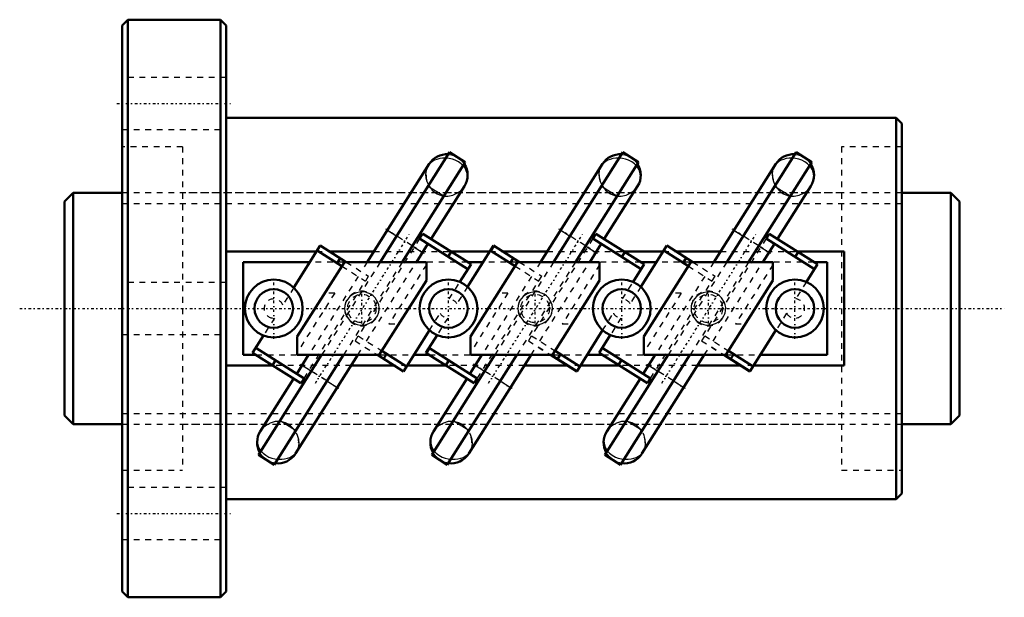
# Model space of a CAD drawing. Header units: millimetres. Extents: x -18 to 153, y -50 to 50.
import ezdxf

# ---------------------------------------------------------------- set-up
doc = ezdxf.new("R2010")
doc.units = ezdxf.units.MM
doc.linetypes.add('Center', pattern=[1.5, 0.45, -0.5, 0.05, -0.5])
doc.linetypes.add('Dashed', pattern=[2, 1, -1])
for name, color, linetype, lineweight in [('2d ConnectionPoints', 7, 'Continuous', 50), ('AM_0', 7, 'Continuous', 50), ('AM_4', 3, 'Continuous', 25), ('AM_5', 3, 'Continuous', 25), ('AM_7', 7, 'Center', 25), ('AM_9', 6, 'Dashed', 25)]:
    doc.layers.add(name, color=color, linetype=linetype, lineweight=lineweight)

# ---------------------------------------------------------------- blocks, each defined once
blk = doc.blocks.new('1_RR0100HBN4010_7_5N_0_in_HBN401075RRG2155LC00G200_0')
at = {"layer": 'AM_0'}
for p, q in [((1, 50), (0, 49)), ((1, 50), (1, -50)), ((17, 50), (1, 50)), ((18, 49), (17, 50)), ((17, 50), (17, -50)), ((0, 49), (0, -49)), ((18, 49), (18, -49)), ((134, 33), (18, 33)), ((134, 33), (134, -33)), ((135, 32), (134, 33)), ((135, 32), (135, -32)), ((56.7, 27.05), (44.68, 8.03)), ((59.4, 25.34), (56.7, 27.05)), ((86.7, 27.05), (74.68, 8.03)), ((89.4, 25.34), (86.7, 27.05)), ((116.7, 27.05), (104.68, 8.03)), ((119.4, 25.34), (116.7, 27.05)), ((53.17, 25.02), (42.44, 8.03)), ((59.4, 25.34), (48.47, 8.03)), ((83.17, 25.02), (72.44, 8.03)), ((89.4, 25.34), (78.47, 8.03)), ((113.17, 25.02), (102.44, 8.03)), ((119.4, 25.34), (108.47, 8.03)), ((53.48, 12.04), (59.25, 21.18)), ((83.48, 12.04), (89.25, 21.18)), ((113.48, 12.04), (119.25, 21.18)), ((52.04, 12.94), (51.51, 12.1)), ((51.51, 12.1), (59.88, 6.81)), ((52.04, 12.94), (60.41, 7.65)), ((82.04, 12.94), (81.51, 12.1)), ((81.51, 12.1), (89.88, 6.81)), ((82.04, 12.94), (90.41, 7.65)), ((112.04, 12.94), (111.51, 12.1)), ((111.51, 12.1), (119.88, 6.81)), ((112.04, 12.94), (120.41, 7.65)), ((34.3, 10.88), (29.71, 3.61)), ((34.3, 10.88), (38.81, 8.03)), ((50.95, 8.03), (52.94, 11.19)), ((64.3, 10.88), (59.8, 3.76)), ((63.84, 9.99), (64.38, 10.83)), ((64.3, 10.88), (68.81, 8.03)), ((80.95, 8.03), (82.94, 11.19)), ((94.3, 10.88), (89.8, 3.76)), ((94.3, 10.88), (98.81, 8.03)), ((110.95, 8.03), (112.94, 11.19)), ((18, 9.84), (33.64, 9.84)), ((33.77, 10.04), (38.04, 7.34)), ((35.96, 9.84), (43.57, 9.84)), ((37.2, 7.87), (37.73, 8.71)), ((56.98, 9.82), (56.44, 8.98)), ((56.96, 9.84), (63.64, 9.84)), ((63.84, 9.99), (68.04, 7.34)), ((65.96, 9.84), (73.57, 9.84)), ((67.2, 7.87), (67.73, 8.71)), ((87.06, 9.77), (86.52, 8.93)), ((86.96, 9.84), (93.64, 9.84)), ((93.77, 10.04), (98.04, 7.34)), ((95.96, 9.84), (103.57, 9.84)), ((97.12, 7.92), (97.65, 8.76)), ((117.06, 9.77), (116.52, 8.93)), ((116.96, 9.84), (125, 9.84)), ((125, -9.84), (125, 9.84)), ((32.5, 8.03), (20.94, 8.03)), ((20.94, 8.03), (20.94, -8.04)), ((30.32, -4.87), (38.48, 8.03)), ((52.68, 8.03), (38.48, 8.03)), ((52.68, 8.03), (52.68, 4.87)), ((60.41, 7.65), (58.48, 4.59)), ((62.5, 8.03), (59.81, 8.03)), ((60.32, -4.87), (68.48, 8.03)), ((82.68, 8.03), (68.48, 8.03)), ((82.68, 8.03), (82.68, 4.87)), ((90.41, 7.65), (88.48, 4.59)), ((92.5, 8.03), (89.81, 8.03)), ((90.32, -4.87), (98.48, 8.03)), ((112.68, 8.03), (98.48, 8.03)), ((112.68, 8.03), (112.68, 4.87)), ((120.41, 7.65), (118.48, 4.59)), ((122.06, 8.03), (119.81, 8.03)), ((122.06, -8.04), (122.06, 8.03)), ((52.68, 4.87), (44.52, -8.04)), ((82.68, 4.87), (74.52, -8.04)), ((112.68, 4.87), (104.52, -8.04)), ((24.47, -4.67), (22.59, -7.65)), ((30.32, -8.04), (30.32, -4.87)), ((53.2, -3.76), (48.7, -10.88)), ((54.52, -4.59), (52.59, -7.65)), ((60.32, -8.04), (60.32, -4.87)), ((83.2, -3.76), (78.7, -10.88)), ((84.52, -4.59), (82.59, -7.65)), ((90.32, -8.04), (90.32, -4.87)), ((113.2, -3.76), (108.7, -10.88)), ((23.12, -6.81), (31.49, -12.1)), ((83.12, -6.81), (91.49, -12.1)), ((20.94, -8.04), (23.19, -8.04)), ((22.59, -7.65), (30.96, -12.94)), ((34.53, -8.04), (23.6, -25.34)), ((38.32, -8.04), (26.3, -27.05)), ((30, -25.13), (40.8, -8.04)), ((32.28, -8.04), (30.22, -11.3)), ((44.52, -8.04), (30.32, -8.04)), ((44.19, -8.04), (48.7, -10.88)), ((44.96, -7.34), (49.23, -10.04)), ((45.8, -7.87), (45.27, -8.71)), ((50.5, -8.04), (53.19, -8.04)), ((52.59, -7.65), (60.96, -12.94)), ((52.67, -7.7), (53.2, -6.86)), ((53.2, -6.86), (61.49, -12.1)), ((64.53, -8.04), (53.6, -25.34)), ((68.32, -8.04), (56.3, -27.05)), ((60, -25.13), (70.8, -8.04)), ((62.28, -8.04), (60.22, -11.3)), ((74.52, -8.04), (60.32, -8.04)), ((74.19, -8.04), (78.7, -10.88)), ((74.23, -8.04), (78.71, -10.87)), ((74.97, -7.32), (79.24, -10.02)), ((75.89, -7.9), (75.36, -8.75)), ((80.5, -8.04), (83.19, -8.04)), ((82.59, -7.65), (90.96, -12.94)), ((94.53, -8.04), (83.6, -25.34)), ((98.32, -8.04), (86.3, -27.05)), ((90, -25.13), (100.8, -8.04)), ((92.28, -8.04), (90.22, -11.3)), ((104.52, -8.04), (90.32, -8.04)), ((104.19, -8.04), (108.7, -10.88)), ((104.23, -8.04), (108.71, -10.87)), ((104.97, -7.32), (109.24, -10.02)), ((105.89, -7.9), (105.36, -8.75)), ((110.5, -8.04), (122.06, -8.04)), ((26.04, -9.84), (18, -9.84)), ((26.02, -9.82), (26.56, -8.98)), ((47.04, -9.84), (39.66, -9.84)), ((56.04, -9.84), (49.36, -9.84)), ((56.02, -9.82), (56.56, -8.98)), ((77.04, -9.84), (69.66, -9.84)), ((86.04, -9.84), (79.36, -9.84)), ((85.94, -9.77), (86.48, -8.93)), ((107.04, -9.84), (99.66, -9.84)), ((125, -9.84), (109.36, -9.84)), ((29.69, -12.15), (23.91, -21.28)), ((30.96, -12.94), (31.49, -12.1)), ((59.69, -12.15), (53.91, -21.28)), ((60.96, -12.94), (61.49, -12.1)), ((89.69, -12.15), (83.91, -21.28)), ((90.96, -12.94), (91.49, -12.1)), ((26.3, -27.05), (23.6, -25.34)), ((56.3, -27.05), (53.6, -25.34)), ((86.3, -27.05), (83.6, -25.34)), ((134, -33), (135, -32)), ((18, -33), (134, -33)), ((0, -49), (1, -50)), ((17, -50), (18, -49)), ((1, -50), (17, -50))]:
    blk.add_line(p, q, dxfattribs=at)
for centre, radius in [((26.25, 0), 5), ((56.5, 0), 5), ((86.5, 0), 5), ((116.5, 0), 5), ((26.25, 0), 3.33), ((56.5, 0), 3.33), ((86.5, 0), 3.33), ((116.5, 0), 3.33)]:
    blk.add_circle(centre, radius, dxfattribs=at)
for centre, start, end in [((56.21, 23.1), 85.8986, 147.72), ((86.21, 23.1), 85.8986, 147.72), ((116.21, 23.1), 85.8986, 147.72), ((56.21, 23.1), 327.72, 33.0957), ((86.21, 23.1), 327.72, 33.0957), ((116.21, 23.1), 327.72, 33.0957), ((26.96, -23.21), 147.72, 209.5414), ((56.96, -23.21), 147.72, 209.5414), ((86.96, -23.21), 147.72, 209.5414), ((26.96, -23.21), 262.3443, 327.72), ((56.96, -23.21), 262.3443, 327.72), ((86.96, -23.21), 262.3443, 327.72)]:
    blk.add_arc(centre, 3.6, start, end, dxfattribs=at)
at = {"layer": 'AM_4'}
for p, q in [((55.67, 19.44), (52.97, 21.15)), ((85.67, 19.44), (82.97, 21.15)), ((115.67, 19.44), (112.97, 21.15)), ((45.93, 13.57), (47.54, 12.55)), ((75.93, 13.57), (77.54, 12.55)), ((105.93, 13.57), (107.54, 12.55)), ((50.24, 10.85), (52.02, 9.72)), ((80.24, 10.85), (82.02, 9.72)), ((110.24, 10.85), (112.02, 9.72)), ((31.15, -9.83), (32.76, -10.85)), ((61.15, -9.83), (62.76, -10.85)), ((91.15, -9.83), (92.76, -10.85)), ((35.46, -12.55), (37.24, -13.68)), ((65.46, -12.55), (67.24, -13.68)), ((95.46, -12.55), (97.24, -13.68)), ((30.03, -21.15), (27.33, -19.44)), ((60.03, -21.15), (57.33, -19.44)), ((90.03, -21.15), (87.33, -19.44))]:
    blk.add_line(p, q, dxfattribs=at)
at = {"layer": 'AM_5', "linetype": 'Dashed'}
for centre in [(41.5, 0), (71.5, 0), (101.5, 0)]:
    blk.add_arc(centre, 3, 75, 15, dxfattribs=at)
at = {"layer": 'AM_7'}
for p, q in [((-0.9, 35.51), (18.9, 35.51)), ((52.32, 9.53), (45.63, 13.76)), ((82.32, 9.53), (75.63, 13.76)), ((112.32, 9.53), (105.63, 13.76)), ((33.45, -12.92), (49.71, 12.82)), ((63.45, -12.92), (79.71, 12.82)), ((93.45, -12.92), (109.71, 12.82)), ((26.25, -5.25), (26.25, 5.25)), ((56.5, -5.25), (56.5, 5.25)), ((86.5, -5.25), (86.5, 5.25)), ((116.5, -5.25), (116.5, 5.25)), ((41.5, -2.58), (41.5, 2.58)), ((71.5, -2.58), (71.5, 2.58)), ((101.5, -2.58), (101.5, 2.58)), ((37.54, -13.87), (30.85, -9.64)), ((67.54, -13.87), (60.85, -9.64)), ((97.54, -13.87), (90.85, -9.64)), ((-0.9, -35.51), (18.9, -35.51))]:
    blk.add_line(p, q, dxfattribs=at)
at = {"layer": 'AM_9'}
for p, q in [((18, 40.01), (0, 40.01)), ((0, 31.01), (18, 31.01)), ((10.45, 28), (0, 28)), ((10.45, 28), (10.45, -28)), ((124.55, 28), (124.55, -28)), ((135, 28), (124.55, 28)), ((53.05, 24.82), (52.92, 24.63)), ((83.05, 24.82), (82.92, 24.63)), ((113.05, 24.82), (112.92, 24.63)), ((59.24, 21.15), (59.28, 21.22)), ((89.24, 21.15), (89.28, 21.22)), ((119.24, 21.15), (119.28, 21.22)), ((124.55, 20), (10.45, 20)), ((51.51, 12.1), (40.33, -5.6)), ((50.24, 10.85), (47.54, 12.55)), ((81.51, 12.1), (70.33, -5.6)), ((80.24, 10.85), (77.54, 12.55)), ((111.51, 12.1), (100.33, -5.6)), ((110.24, 10.85), (107.54, 12.55)), ((33.64, 9.84), (35.96, 9.84)), ((43.57, 9.84), (56.96, 9.84)), ((63.64, 9.84), (65.96, 9.84)), ((73.57, 9.84), (86.96, 9.84)), ((93.64, 9.84), (95.96, 9.84)), ((103.57, 9.84), (116.96, 9.84)), ((38.48, 8.03), (32.5, 8.03)), ((44.68, 8.03), (34.53, -8.04)), ((38.04, 7.34), (42.14, 4.75)), ((48.47, 8.03), (38.32, -8.04)), ((38.81, 8.03), (42.67, 5.6)), ((42.44, 8.03), (41.4, 6.4)), ((42.3, -5.66), (50.95, 8.03)), ((52.68, 7.58), (46.2, -2.68)), ((59.81, 8.03), (52.68, 8.03)), ((68.48, 8.03), (62.5, 8.03)), ((74.68, 8.03), (64.53, -8.04)), ((68.04, 7.34), (72.14, 4.75)), ((78.47, 8.03), (68.32, -8.04)), ((68.81, 8.03), (72.67, 5.6)), ((72.44, 8.03), (71.4, 6.4)), ((72.31, -5.64), (80.95, 8.03)), ((82.68, 7.58), (76.2, -2.68)), ((89.81, 8.03), (82.68, 8.03)), ((98.48, 8.03), (92.5, 8.03)), ((104.68, 8.03), (94.53, -8.04)), ((98.04, 7.34), (102.14, 4.75)), ((108.47, 8.03), (98.32, -8.04)), ((98.81, 8.03), (102.67, 5.6)), ((102.44, 8.03), (101.4, 6.4)), ((102.31, -5.64), (110.95, 8.03)), ((112.68, 7.58), (106.2, -2.68)), ((119.81, 8.03), (112.68, 8.03)), ((31.49, -12.1), (42.67, 5.6)), ((40.87, 5.55), (32.28, -8.04)), ((61.49, -12.1), (72.67, 5.6)), ((70.87, 5.55), (62.28, -8.04)), ((91.49, -12.1), (102.67, 5.6)), ((100.87, 5.55), (92.28, -8.04)), ((18, 4.5), (0, 4.5)), ((29.71, 3.61), (27.8, 0.6)), ((56.63, 1.66), (58.48, 4.59)), ((59.8, 3.76), (57.95, 0.83)), ((86.63, 1.66), (88.48, 4.59)), ((89.8, 3.76), (87.95, 0.83)), ((118.48, 4.59), (116.63, 1.66)), ((36.8, 2.68), (30.32, -7.58)), ((36.8, 2.68), (35.09, 2.68)), ((66.8, 2.68), (60.32, -7.58)), ((66.8, 2.68), (65.09, 2.68)), ((96.8, 2.68), (90.32, -7.58)), ((96.8, 2.68), (95.09, 2.68)), ((26.37, -1.66), (24.47, -4.67)), ((53.2, -3.76), (55.05, -0.83)), ((56.37, -1.66), (54.52, -4.59)), ((83.2, -3.76), (85.05, -0.83)), ((86.37, -1.66), (84.52, -4.59)), ((115.05, -0.83), (113.2, -3.76)), ((46.2, -2.68), (47.91, -2.68)), ((76.2, -2.68), (77.91, -2.68)), ((106.2, -2.68), (107.91, -2.68)), ((0, -4.5), (18, -4.5)), ((40.86, -4.75), (44.96, -7.34)), ((70.87, -4.73), (74.97, -7.32)), ((100.87, -4.73), (104.97, -7.32)), ((40.33, -5.6), (44.19, -8.04)), ((40.8, -8.04), (41.77, -6.5)), ((70.33, -5.6), (74.19, -8.04)), ((70.34, -5.58), (74.23, -8.04)), ((70.8, -8.04), (71.78, -6.49)), ((100.33, -5.6), (104.19, -8.04)), ((100.34, -5.58), (104.23, -8.04)), ((100.8, -8.04), (101.78, -6.49)), ((23.19, -8.04), (30.32, -8.04)), ((44.52, -8.04), (50.5, -8.04)), ((53.19, -8.04), (60.32, -8.04)), ((74.52, -8.04), (80.5, -8.04)), ((83.19, -8.04), (90.32, -8.04)), ((104.52, -8.04), (110.5, -8.04)), ((39.66, -9.84), (26.04, -9.84)), ((49.36, -9.84), (47.04, -9.84)), ((69.66, -9.84), (56.04, -9.84)), ((79.36, -9.84), (77.04, -9.84)), ((99.66, -9.84), (86.04, -9.84)), ((109.36, -9.84), (107.04, -9.84)), ((35.46, -12.55), (32.76, -10.85)), ((65.46, -12.55), (62.76, -10.85)), ((95.46, -12.55), (92.76, -10.85)), ((10.45, -20), (124.55, -20)), ((23.89, -21.32), (23.81, -21.45)), ((23.94, -21.25), (23.89, -21.32)), ((24.02, -21.13), (23.94, -21.25)), ((29.98, -21.24), (29.89, -21.12)), ((53.89, -21.32), (53.81, -21.45)), ((53.94, -21.25), (53.89, -21.32)), ((54.02, -21.13), (53.94, -21.25)), ((59.98, -21.24), (59.89, -21.12)), ((83.89, -21.32), (83.81, -21.45)), ((83.94, -21.25), (83.89, -21.32)), ((84.02, -21.13), (83.94, -21.25)), ((89.98, -21.24), (89.89, -21.12)), ((30.14, -24.9), (30.27, -24.71)), ((60.14, -24.9), (60.27, -24.71)), ((90.14, -24.9), (90.27, -24.71)), ((0, -28), (10.45, -28)), ((124.55, -28), (135, -28)), ((18, -31.01), (0, -31.01)), ((0, -40.01), (18, -40.01))]:
    blk.add_line(p, q, dxfattribs=at)
for points in [[(59.76, 22.81), (59.71, 23.39), (59.52, 24), (59.19, 24.56), (58.69, 25.07), (58.23, 25.4), (57.68, 25.68), (57.18, 25.85), (56.62, 25.97), (56.06, 26.03), (55.47, 26.01), (54.98, 25.95), (54.51, 25.82), (54.1, 25.66), (53.73, 25.45), (53.53, 25.3)], [(56.47, 26.69), (57.04, 26.6), (57.61, 26.41), (58.14, 26.14), (58.63, 25.76), (59.23, 25.06)], [(89.76, 22.81), (89.71, 23.39), (89.52, 24), (89.19, 24.56), (88.69, 25.07), (88.23, 25.4), (87.68, 25.68), (87.18, 25.85), (86.62, 25.97), (86.06, 26.03), (85.47, 26.01), (84.98, 25.95), (84.51, 25.82), (84.1, 25.66), (83.73, 25.45), (83.53, 25.3)], [(86.47, 26.69), (87.04, 26.6), (87.61, 26.41), (88.14, 26.14), (88.63, 25.76), (89.23, 25.06)], [(119.76, 22.81), (119.71, 23.39), (119.52, 24), (119.19, 24.56), (118.69, 25.07), (118.23, 25.4), (117.68, 25.68), (117.18, 25.85), (116.62, 25.97), (116.06, 26.03), (115.47, 26.01), (114.98, 25.95), (114.51, 25.82), (114.1, 25.66), (113.73, 25.45), (113.53, 25.3)], [(116.47, 26.69), (117.04, 26.6), (117.61, 26.41), (118.14, 26.14), (118.63, 25.76), (119.23, 25.06)], [(52.92, 24.63), (52.83, 24.48), (52.62, 23.9), (52.54, 23.27), (52.59, 22.63), (52.77, 21.97), (52.98, 21.51)], [(53.53, 25.3), (53.13, 24.92), (53.05, 24.82)], [(82.92, 24.63), (82.83, 24.48), (82.62, 23.9), (82.54, 23.27), (82.59, 22.63), (82.77, 21.97), (82.98, 21.51)], [(83.53, 25.3), (83.13, 24.92), (83.05, 24.82)], [(112.92, 24.63), (112.83, 24.48), (112.62, 23.9), (112.54, 23.27), (112.59, 22.63), (112.77, 21.97), (112.98, 21.51)], [(113.53, 25.3), (113.13, 24.92), (113.05, 24.82)], [(53.07, 21.33), (53.14, 21.23), (53.21, 21.12)], [(53.21, 21.12), (53.69, 20.51), (54.08, 20.16), (54.53, 19.86), (54.94, 19.66), (55.4, 19.52), (55.88, 19.44), (56.38, 19.44), (57.25, 19.61), (58.09, 20.01), (58.5, 20.32), (58.87, 20.67), (59.22, 21.13), (59.24, 21.15)], [(83.07, 21.33), (83.14, 21.23), (83.21, 21.12)], [(83.21, 21.12), (83.69, 20.51), (84.08, 20.16), (84.53, 19.86), (84.94, 19.66), (85.4, 19.52), (85.88, 19.44), (86.38, 19.44), (87.25, 19.61), (88.09, 20.01), (88.5, 20.32), (88.87, 20.67), (89.22, 21.13), (89.24, 21.15)], [(113.07, 21.33), (113.14, 21.23), (113.21, 21.12)], [(113.21, 21.12), (113.69, 20.51), (114.08, 20.16), (114.53, 19.86), (114.94, 19.66), (115.4, 19.52), (115.88, 19.44), (116.38, 19.44), (117.25, 19.61), (118.09, 20.01), (118.5, 20.32), (118.87, 20.67), (119.22, 21.13), (119.24, 21.15)], [(39.42, 2.07), (38.88, 1.4), (38.67, 0.95), (38.54, 0.48), (38.5, 0.01), (38.54, -0.46), (38.84, -1.33), (39.41, -2.06), (39.8, -2.36), (40.22, -2.6), (40.7, -2.77), (41.2, -2.86), (41.72, -2.87), (42.23, -2.79), (42.73, -2.62), (43.19, -2.37), (43.6, -2.05), (43.94, -1.67), (44.2, -1.25), (44.39, -0.78), (44.48, -0.32), (44.5, 0.16), (44.43, 0.62), (44.29, 1.06), (43.8, 1.85), (43.45, 2.18), (43.06, 2.46), (42.61, 2.67), (42.13, 2.81), (41.61, 2.87), (41.1, 2.85), (40.58, 2.74), (40.1, 2.54), (39.42, 2.07)], [(69.42, 2.07), (68.88, 1.4), (68.67, 0.95), (68.54, 0.48), (68.5, 0.01), (68.54, -0.46), (68.84, -1.33), (69.41, -2.06), (69.8, -2.36), (70.22, -2.6), (70.7, -2.77), (71.2, -2.86), (71.72, -2.87), (72.23, -2.79), (72.73, -2.62), (73.19, -2.37), (73.6, -2.05), (73.94, -1.67), (74.2, -1.25), (74.39, -0.78), (74.48, -0.32), (74.5, 0.16), (74.43, 0.62), (74.29, 1.06), (73.8, 1.85), (73.45, 2.18), (73.06, 2.46), (72.61, 2.67), (72.13, 2.81), (71.61, 2.87), (71.1, 2.85), (70.58, 2.74), (70.1, 2.54), (69.42, 2.07)], [(99.42, 2.07), (98.88, 1.4), (98.67, 0.95), (98.54, 0.48), (98.5, 0.01), (98.54, -0.46), (98.84, -1.33), (99.41, -2.06), (99.8, -2.36), (100.22, -2.6), (100.7, -2.77), (101.2, -2.86), (101.72, -2.87), (102.23, -2.79), (102.73, -2.62), (103.19, -2.37), (103.6, -2.05), (103.94, -1.67), (104.2, -1.25), (104.39, -0.78), (104.48, -0.32), (104.5, 0.16), (104.43, 0.62), (104.29, 1.06), (103.8, 1.85), (103.45, 2.18), (103.06, 2.46), (102.61, 2.67), (102.13, 2.81), (101.61, 2.87), (101.1, 2.85), (100.58, 2.74), (100.1, 2.54), (99.42, 2.07)], [(29.89, -21.12), (29.63, -20.78), (29.15, -20.33), (28.75, -20.04), (28.28, -19.8), (27.86, -19.66), (27.4, -19.57), (26.94, -19.55), (26.47, -19.59), (25.62, -19.84), (24.79, -20.32), (24.39, -20.68), (24.05, -21.08), (24.02, -21.13)], [(59.89, -21.12), (59.63, -20.78), (59.15, -20.33), (58.75, -20.04), (58.28, -19.8), (57.86, -19.66), (57.4, -19.57), (56.94, -19.55), (56.47, -19.59), (55.62, -19.84), (54.79, -20.32), (54.39, -20.68), (54.05, -21.08), (54.02, -21.13)], [(89.89, -21.12), (89.63, -20.78), (89.15, -20.33), (88.75, -20.04), (88.28, -19.8), (87.86, -19.66), (87.4, -19.57), (86.94, -19.55), (86.47, -19.59), (85.62, -19.84), (84.79, -20.32), (84.39, -20.68), (84.05, -21.08), (84.02, -21.13)], [(23.81, -21.45), (23.54, -22.1), (23.52, -22.17)], [(30.1, -21.45), (29.99, -21.27), (29.98, -21.24)], [(30.27, -24.71), (30.34, -24.58), (30.54, -24.07), (30.64, -23.4), (30.58, -22.69), (30.36, -21.98), (30.19, -21.6)], [(53.81, -21.45), (53.54, -22.1), (53.52, -22.17)], [(60.1, -21.45), (59.99, -21.27), (59.98, -21.24)], [(60.27, -24.71), (60.34, -24.58), (60.54, -24.07), (60.64, -23.4), (60.58, -22.69), (60.36, -21.98), (60.19, -21.6)], [(83.81, -21.45), (83.54, -22.1), (83.52, -22.17)], [(90.1, -21.45), (89.99, -21.27), (89.98, -21.24)], [(90.27, -24.71), (90.34, -24.58), (90.54, -24.07), (90.64, -23.4), (90.58, -22.69), (90.36, -21.98), (90.19, -21.6)], [(23.41, -22.83), (23.44, -23.39), (23.61, -23.99), (23.92, -24.55), (24.39, -25.07), (24.85, -25.42), (25.4, -25.71), (25.9, -25.9), (26.46, -26.03), (27.03, -26.1), (27.64, -26.1), (28.13, -26.04), (28.62, -25.92), (29.03, -25.77), (29.4, -25.57), (29.74, -25.32), (30.03, -25.03), (30.14, -24.9)], [(53.41, -22.83), (53.44, -23.39), (53.61, -23.99), (53.92, -24.55), (54.39, -25.07), (54.85, -25.42), (55.4, -25.71), (55.9, -25.9), (56.46, -26.03), (57.03, -26.1), (57.64, -26.1), (58.13, -26.04), (58.62, -25.92), (59.03, -25.77), (59.4, -25.57), (59.74, -25.32), (60.03, -25.03), (60.14, -24.9)], [(83.41, -22.83), (83.44, -23.39), (83.61, -23.99), (83.92, -24.55), (84.39, -25.07), (84.85, -25.42), (85.4, -25.71), (85.9, -25.9), (86.46, -26.03), (87.03, -26.1), (87.64, -26.1), (88.13, -26.04), (88.62, -25.92), (89.03, -25.77), (89.4, -25.57), (89.74, -25.32), (90.03, -25.03), (90.14, -24.9)], [(26.48, -26.77), (25.9, -26.64), (25.33, -26.41), (24.82, -26.1), (24.36, -25.69), (23.83, -24.98)], [(56.48, -26.77), (55.9, -26.64), (55.33, -26.41), (54.82, -26.1), (54.36, -25.69), (53.83, -24.98)], [(86.48, -26.77), (85.9, -26.64), (85.33, -26.41), (84.82, -26.1), (84.36, -25.69), (83.83, -24.98)]]:
    blk.add_lwpolyline(points, dxfattribs=at)
for centre in [(41.5, 0), (71.5, 0), (101.5, 0)]:
    blk.add_circle(centre, 2.46, dxfattribs=at)
for centre, radius, start, end in [((56.21, 23.1), 3.6, 147.72, 213.4811), ((86.21, 23.1), 3.6, 147.72, 213.4811), ((116.21, 23.1), 3.6, 147.72, 213.4811), ((26.25, 0), 1.67, 21.1466, 274.2934), ((56.5, 0), 1.67, 29.7483, 85.6917), ((86.5, 0), 1.67, 29.7483, 85.6917), ((116.5, 0), 1.67, 209.7483, 85.6917), ((56.5, 0), 1.67, 209.7483, 265.6917), ((86.5, 0), 1.67, 209.7483, 265.6917), ((26.96, -23.21), 3.6, 144.7138, 147.72), ((26.96, -23.21), 3.6, 327.72, 35.4939), ((56.96, -23.21), 3.6, 144.7138, 147.72), ((56.96, -23.21), 3.6, 327.72, 35.4939), ((86.96, -23.21), 3.6, 144.7138, 147.72), ((86.96, -23.21), 3.6, 327.72, 35.4939)]:
    blk.add_arc(centre, radius, start, end, dxfattribs=at)
blk = doc.blocks.new('2_RR0100HBN4010_7_50S_0_in_HBN401075RRG2155LC00G200_0')
at = {"layer": 'AM_0'}
for p, q in [((-8.5, 20), (-10, 18.5)), ((0, 20), (-8.5, 20)), ((-8.5, 20), (-8.5, -20)), ((143.5, 20), (135, 20)), ((145, 18.5), (143.5, 20)), ((143.5, 20), (143.5, -20)), ((-10, 18.5), (-10, -18.5)), ((145, 18.5), (145, -18.5)), ((-10, -18.5), (-8.5, -20)), ((143.5, -20), (145, -18.5)), ((-8.5, -20), (0, -20)), ((135, -20), (143.5, -20))]:
    blk.add_line(p, q, dxfattribs=at)
at = {"layer": 'AM_5', "linetype": 'Dashed'}
for p, q in [((0, 18.1595), (135, 18.1595)), ((0, -18.1595), (135, -18.1595))]:
    blk.add_line(p, q, dxfattribs=at)
at = {"layer": 'AM_7'}
blk.add_line((-17.75, 0), (152.75, 0), dxfattribs=at)
at = {"layer": 'AM_9'}
for p, q in [((135, 20), (0, 20)), ((0, -20), (135, -20))]:
    blk.add_line(p, q, dxfattribs=at)

msp = doc.modelspace()

# ---------------------------------------------------------------- linework, layer by layer
at = {"layer": '2d ConnectionPoints'}
msp.add_point((0, 0), dxfattribs=at)
msp.add_point((0, 0), dxfattribs=at)

# ---------------------------------------------------------------- block references
for name in ['1_RR0100HBN4010_7_5N_0_in_HBN401075RRG2155LC00G200_0', '2_RR0100HBN4010_7_50S_0_in_HBN401075RRG2155LC00G200_0']:
    msp.add_blockref(name, (0, 0))

doc.saveas('drawing.dxf')
